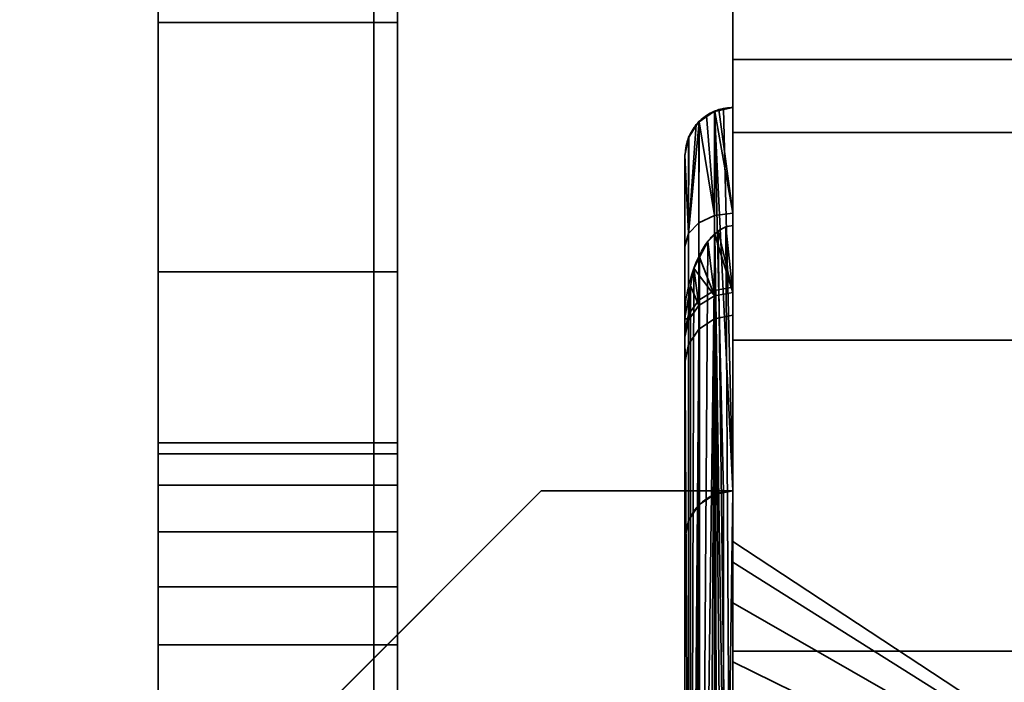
# Model space of a CAD drawing. Header units: millimetres. Extents: x -625 to 3625, y -115 to 71.
# Tile 26 of 194: x -416.45 to -406.17, y -25.5 to -18.58. Entities that reach past the tile are written whole.
import ezdxf

# ---------------------------------------------------------------- set-up
doc = ezdxf.new("R2010")
doc.units = ezdxf.units.MM
doc.layers.add('151', color=7, linetype='Continuous', true_color=0xffffff)

# ---------------------------------------------------------------- blocks, each defined once
blk = doc.blocks.new('UG_SURFACE_001')
at = {"layer": '151', "color": 252, "linetype": 'Continuous', "lineweight": 35}
for points in [[(625, -31, 2235), (625, 69, 2235), (-625, 69, 2235), (-625, -31, 2235)], [(-475, -31, 2085), (-475, 69, 2085), (475, 69, 2085), (475, -31, 2085)]]:
    blk.add_3dface(points, dxfattribs=at)
blk = doc.blocks.new('UG_SURFACE_008')
at = {"layer": '151', "color": 252, "linetype": 'Continuous', "lineweight": 35}
for points in [[(-406, -19, 1192), (-406, -19, 977), (-409, -19, 977), (-409, -19, 1092.25)], [(-409, -19, 1092.25), (-409, -19, 1192), (-406, -19, 1192)], [(-409, -19, 977), (-406, -19, 977), (-406, -19.761, 973.173), (-409, -19.761, 973.173)], [(-409, -19.761, 1195.827), (-406, -19.761, 1195.827), (-406, -19, 1192), (-409, -19, 1192)], [(-409, -26.784, 1009.654), (-409, -19, 977), (-409, -24.027, 980.523), (-409, -24.67, 982.5)], [(-409, -19, 977), (-409, -24.245, 978.455), (-409, -24.027, 980.523)], [(-409, -26.75, 1032), (-409, -19, 977), (-409, -25.527, 1013.523)], [(-409, -19, 977), (-409, -26.784, 1009.654), (-409, -25.745, 1011.455)], [(-409, -25.284, 976.654), (-409, -24.245, 978.455), (-409, -19, 977), (-409, -19.761, 973.173)], [(-409, -25.745, 1011.455), (-409, -25.527, 1013.523), (-409, -19, 977)], [(-409, -35.25, 1092.25), (-409, -19, 1092.25), (-409, -26.75, 1067), (-409, -35, 1067)], [(-409, -19.761, 1195.827), (-409, -19, 1192), (-409, -24.027, 1189.523), (-409, -24.67, 1191.5)], [(-409, -19, 1192), (-409, -32.5, 1148.5), (-409, -25.284, 1185.654), (-409, -24.245, 1187.455)], [(-409, -24.245, 1187.455), (-409, -24.027, 1189.523), (-409, -19, 1192)], [(-409, -19, 1192), (-409, -23.5, 1145), (-409, -32.5, 1145), (-409, -32.5, 1148.5)], [(-409, -19, 1192), (-409, -19, 1092.25), (-409, -23.5, 1121), (-409, -23.5, 1145)], [(-409, -19, 1092.25), (-409, -35.25, 1092.25), (-409, -35.25, 1117.5), (-409, -32.5, 1117.5)], [(-409, -32.5, 1117.5), (-409, -32.5, 1121), (-409, -23.5, 1121), (-409, -19, 1092.25)], [(-409, -26.75, 1032), (-409, -26.75, 1067), (-409, -19, 1092.25), (-409, -19, 977)], [(-409, -19.761, 973.173), (-406, -19.761, 973.173), (-406, -21.929, 969.929), (-409, -21.929, 969.929)], [(-409, -21.929, 1199.071), (-406, -21.929, 1199.071), (-406, -19.761, 1195.827), (-409, -19.761, 1195.827)], [(-409, -26.966, 975.432), (-409, -25.284, 976.654), (-409, -19.761, 973.173), (-409, -21.929, 969.929)], [(-409, -21.929, 1199.071), (-409, -19.761, 1195.827), (-409, -24.67, 1191.5), (-409, -26.061, 1193.045)], [(-409, -21.929, 969.929), (-406, -21.929, 969.929), (-406, -25.173, 967.761), (-409, -25.173, 967.761)], [(-409, -25.173, 1201.239), (-406, -25.173, 1201.239), (-406, -21.929, 1199.071), (-409, -21.929, 1199.071)], [(-409, -21.929, 969.929), (-409, -25.173, 967.761), (-409, -26.966, 975.432)], [(-409, -25.173, 1201.239), (-409, -21.929, 1199.071), (-409, -26.061, 1193.045), (-409, -27.96, 1193.891)], [(-420, -32.5, 1121), (-411, -23.5, 1121), (-409, -23.5, 1121), (-409, -32.5, 1121)], [(-411, -23.5, 1145), (-420, -32.5, 1145), (-409, -32.5, 1145), (-409, -23.5, 1145)], [(-420, -32.5, 1145), (-411, -23.5, 1145), (-411, -23.5, 1121), (-420, -32.5, 1121)], [(-411, -23.5, 1121), (-411, -23.5, 1145), (-409, -23.5, 1145), (-409, -23.5, 1121)], [(-406, -26.133, 1188.069), (-406, -26.002, 1189.315), (-409, -24.027, 1189.523), (-409, -24.245, 1187.455)], [(-406, -26.002, 1189.315), (-406, -26.39, 1190.507), (-409, -24.67, 1191.5), (-409, -24.027, 1189.523)], [(-406, -26.133, 979.069), (-406, -26.002, 980.315), (-409, -24.027, 980.523), (-409, -24.245, 978.455)], [(-406, -26.002, 980.315), (-406, -26.39, 981.507), (-409, -24.67, 982.5), (-409, -24.027, 980.523)], [(-406, -26.76, 1186.983), (-406, -26.133, 1188.069), (-409, -24.245, 1187.455), (-409, -25.284, 1185.654)], [(-406, -26.76, 977.983), (-406, -26.133, 979.069), (-409, -24.245, 978.455), (-409, -25.284, 976.654)], [(-406, -26.39, 1190.507), (-406, -27.228, 1191.439), (-409, -26.061, 1193.045), (-409, -24.67, 1191.5)], [(-406, -26.39, 981.507), (-406, -27.228, 982.439), (-409, -26.061, 984.045), (-409, -24.67, 982.5)], [(-409, -24.67, 982.5), (-409, -26.061, 984.045), (-409, -26.784, 1009.654)], [(-409, -25.173, 967.761), (-406, -25.173, 967.761), (-406, -29, 967), (-409, -29, 967)], [(-409, -29, 1202), (-406, -29, 1202), (-406, -25.173, 1201.239), (-409, -25.173, 1201.239)], [(-409, -25.173, 967.761), (-409, -29, 967), (-409, -29, 975), (-409, -26.966, 975.432)], [(-409, -27.96, 1193.891), (-409, -29, 1194), (-409, -29, 1202), (-409, -25.173, 1201.239)], [(-406, -27.774, 1186.246), (-406, -26.76, 1186.983), (-409, -25.284, 1185.654), (-409, -26.966, 1184.432)], [(-406, -27.774, 977.246), (-406, -26.76, 977.983), (-409, -25.284, 976.654), (-409, -26.966, 975.432)], [(-409, -26.966, 1184.432), (-409, -25.284, 1185.654), (-409, -32.5, 1148.5)]]:
    blk.add_3dface(points, dxfattribs=at)
blk = doc.blocks.new('UG_SURFACE_009')
at = {"layer": '151', "color": 43, "linetype": 'Continuous', "lineweight": 35}
for points in [[(-409, -49, 2017), (409, -49, 2017), (409, 0, 2017), (-409, 0, 2017)], [(-409, -23.5, 1121), (-409, 0, 2017), (-409, -20.732, 30.5)], [(-409, -23.5, 1121), (-409, -23.5, 1145), (-409, 0, 2017)], [(-409, -23.5, 1145), (-409, -32.5, 1145), (-409, -32.5, 1148.5), (-409, 0, 2017)], [(-409, 0, 2017), (-409, 0, 2), (-409, -19.5, 23.5), (-409, -19.5, 24.884)], [(-409, -49, 2017), (-409, 0, 2017), (-409, -32.5, 1148.5), (-409, -35.5, 1148.5)], [(-409, -20.732, 30.5), (-409, 0, 2017), (-409, -19.5, 24.884)], [(-409, -19.5, 23.5), (-409, 0, 2), (-409, -2), (-409, -23.5, 12.5)], [(-409, -47), (-409, -2), (409, -2), (409, -47)], [(-409, -2), (-409, -47), (-409, -30.5, 12.5), (-409, -23.5, 12.5)], [(-409.191, -19.538, 23.538), (-409.098, -19.51, 23.51), (-409, -23.5, 23.5)], [(-409, -19.5, 23.5), (-409.189, -19.542, 24.856), (-409.145, -19.522, 24.87)], [(-409.189, -19.542, 24.856), (-409, -19.5, 23.5), (-409.098, -19.51, 23.51)], [(-409, -20.602, 25.606), (-409.145, -19.522, 24.87), (-409.189, -19.542, 24.856)], [(-409, -20.602, 25.606), (-409, -19.5, 24.884), (-409.145, -19.522, 24.87)], [(-409.145, -19.522, 24.87), (-409, -19.5, 24.884), (-409, -19.5, 23.5)], [(-409.098, -19.51, 23.51), (-409, -19.5, 23.5), (-409, -23.5, 23.5)], [(-409, -21.43, 29.383), (-409, -19.5, 24.884), (-409, -20.602, 25.606)], [(-409, -23.5, 12.5), (-409, -23.5, 23.5), (-409, -19.5, 23.5)], [(-409, -21.43, 29.383), (-409, -20.732, 30.5), (-409, -19.5, 24.884)], [(-409.191, -19.538, 23.538), (-409.191, -23.538, 23.538), (-409.354, -23.646, 23.646), (-409.354, -19.646, 23.646)], [(-409.191, -19.538, 23.538), (-409.351, -19.65, 24.785), (-409.274, -19.582, 24.83)], [(-409.191, -20.628, 25.579), (-409.274, -19.582, 24.83), (-409.351, -19.65, 24.785)], [(-409.274, -19.582, 24.83), (-409.189, -19.542, 24.856), (-409.191, -19.538, 23.538)], [(-409.191, -20.628, 25.579), (-409.189, -19.542, 24.856), (-409.274, -19.582, 24.83)], [(-409, -23.5, 23.5), (-409.098, -23.51, 23.51), (-409.191, -19.538, 23.538)], [(-409.098, -23.51, 23.51), (-409.191, -23.538, 23.538), (-409.191, -19.538, 23.538)], [(-409.191, -20.628, 25.579), (-409.189, -19.542, 24.856), (-409.189, -19.542, 24.856)], [(-409.189, -19.542, 24.856), (-409.191, -20.628, 25.579), (-409, -20.602, 25.606)], [(-409.354, -19.646, 23.646), (-409.354, -23.646, 23.646), (-409.462, -23.809, 23.809), (-409.462, -19.809, 23.809)], [(-409.462, -20.816, 25.384), (-409.351, -19.65, 24.785), (-409.382, -19.677, 24.767)], [(-409.351, -19.65, 24.785), (-409.462, -20.816, 25.384), (-409.354, -20.703, 25.501)], [(-409.382, -19.677, 24.767), (-409.461, -19.809, 24.683), (-409.462, -20.816, 25.384)], [(-409.354, -19.646, 23.646), (-409.461, -19.809, 24.683), (-409.382, -19.677, 24.767)], [(-409.382, -19.677, 24.767), (-409.351, -19.65, 24.785), (-409.354, -19.646, 23.646)], [(-409.354, -20.703, 25.501), (-409.351, -19.65, 24.785), (-409.351, -19.65, 24.785)], [(-409.351, -19.65, 24.785), (-409.354, -20.703, 25.501), (-409.191, -20.628, 25.579)], [(-409.462, -19.809, 23.809), (-409.5, -19.996, 24.567), (-409.464, -19.815, 24.68)], [(-409.5, -19.996, 24.567), (-409.462, -19.809, 23.809), (-409.5, -20, 24)], [(-409.462, -19.809, 23.809), (-409.462, -23.809, 23.809), (-409.5, -24, 24), (-409.5, -20, 24)], [(-409.464, -19.815, 24.68), (-409.5, -19.996, 24.567), (-409.462, -20.816, 25.384)], [(-409.462, -20.816, 25.384), (-409.461, -19.809, 24.683), (-409.464, -19.815, 24.68)], [(-409.464, -19.815, 24.68), (-409.461, -19.809, 24.683), (-409.462, -19.809, 23.809)], [(-409.462, -20.816, 25.384), (-409.461, -19.809, 24.683), (-409.461, -19.809, 24.683)], [(-409.462, -20.816, 25.384), (-409.5, -19.996, 24.567), (-409.5, -20, 24.565)], [(-409.5, -20, 24), (-409.5, -20, 24.565), (-409.5, -19.996, 24.567)], [(-409.5, -20, 24.565), (-409.5, -20.949, 25.247), (-409.462, -20.816, 25.384)], [(-409.5, -20.949, 25.247), (-409.5, -20, 24.565), (-409.5, -20, 24), (-409.5, -24, 24)], [(-409.354, -20.703, 25.501), (-409.354, -21.509, 26.663), (-409.191, -21.41, 26.706), (-409.191, -20.628, 25.579)], [(-409.191, -20.628, 25.579), (-409.191, -21.41, 26.706), (-409, -21.375, 26.721), (-409, -20.602, 25.606)], [(-409, -20.602, 25.606), (-409, -21.375, 26.721), (-409, -21.666, 28.047), (-409, -21.43, 29.383)], [(-409.462, -20.816, 25.384), (-409.462, -21.658, 26.598), (-409.354, -21.509, 26.663), (-409.354, -20.703, 25.501)], [(-409, -21.43, 29.383), (-409.155, -20.788, 30.475), (-409.074, -20.745, 30.495)], [(-409.074, -20.745, 30.495), (-409.155, -20.788, 30.475), (-409, -33.268, 30.5)], [(-409.074, -20.745, 30.495), (-409, -20.732, 30.5), (-409, -21.43, 29.383)], [(-409, -33.268, 30.5), (-409, -20.732, 30.5), (-409.074, -20.745, 30.495)], [(-409, -20.732, 30.5), (-409, -26.75, 1032), (-409, -23.5, 1121)], [(-409, -20.732, 30.5), (-409, -35, 1032), (-409, -26.75, 1032)], [(-409, -35, 1032), (-409, -20.732, 30.5), (-409, -33.268, 30.5)], [(-409.5, -20.949, 25.247), (-409.5, -21.833, 26.521), (-409.462, -21.658, 26.598), (-409.462, -20.816, 25.384)], [(-409.19, -20.824, 30.459), (-409.346, -32.941, 30.347), (-409.263, -33.102, 30.425)], [(-409.346, -32.941, 30.347), (-409.19, -20.824, 30.459), (-409.263, -20.898, 30.425)], [(-409.263, -20.898, 30.425), (-409.19, -20.824, 30.459), (-409.191, -21.466, 29.397)], [(-409.263, -33.102, 30.425), (-409.19, -33.176, 30.459), (-409.19, -20.824, 30.459)], [(-409, -21.43, 29.383), (-409.191, -21.466, 29.397), (-409.19, -20.824, 30.459)], [(-409.19, -20.824, 30.459), (-409.19, -20.824, 30.459), (-409.191, -21.466, 29.397)], [(-409.19, -20.824, 30.459), (-409.155, -20.788, 30.475), (-409, -21.43, 29.383)], [(-409.155, -20.788, 30.475), (-409.19, -20.824, 30.459), (-409, -33.268, 30.5)], [(-409.19, -20.824, 30.459), (-409.155, -33.212, 30.475), (-409.074, -33.255, 30.495)], [(-409.19, -20.824, 30.459), (-409.19, -33.176, 30.459), (-409.155, -33.212, 30.475)], [(-409.074, -33.255, 30.495), (-409, -33.268, 30.5), (-409.19, -20.824, 30.459)], [(-409.5, -24, 24), (-409.5, -30, 24), (-409.5, -21.833, 26.521), (-409.5, -20.949, 25.247)], [(-409.191, -21.466, 29.397), (-409.347, -21.06, 30.347), (-409.263, -20.898, 30.425)], [(-409.263, -20.898, 30.425), (-409.347, -21.06, 30.347), (-409.347, -32.94, 30.347), (-409.346, -32.941, 30.347)], [(-409.347, -21.06, 30.347), (-409.441, -32.638, 30.186), (-409.407, -32.825, 30.29)], [(-409.441, -32.638, 30.186), (-409.347, -21.06, 30.347), (-409.407, -21.175, 30.29)], [(-409.407, -21.175, 30.29), (-409.347, -21.06, 30.347), (-409.191, -21.466, 29.397)], [(-409.407, -32.825, 30.29), (-409.347, -32.94, 30.347), (-409.347, -21.06, 30.347)], [(-409.441, -21.362, 30.186), (-409.407, -21.175, 30.29), (-409.354, -21.567, 29.436)], [(-409.407, -21.175, 30.29), (-409.441, -21.362, 30.186), (-409.441, -32.638, 30.186)], [(-409.191, -21.466, 29.397), (-409.354, -21.567, 29.436), (-409.407, -21.175, 30.29)], [(-409.5, -21.693, 30.002), (-409.441, -21.366, 30.184), (-409.462, -21.718, 29.494)], [(-409.441, -32.634, 30.184), (-409.441, -21.366, 30.184), (-409.5, -21.693, 30.002)], [(-409.354, -21.567, 29.436), (-409.462, -21.718, 29.494), (-409.441, -21.362, 30.186)], [(-409.441, -21.366, 30.184), (-409.441, -21.362, 30.186), (-409.462, -21.718, 29.494)], [(-409.441, -21.362, 30.186), (-409.441, -21.366, 30.184), (-409.441, -32.634, 30.184), (-409.441, -32.638, 30.186)], [(-409.191, -21.41, 26.706), (-409.191, -21.704, 28.046), (-409, -21.666, 28.047), (-409, -21.375, 26.721)], [(-409.354, -21.509, 26.663), (-409.354, -21.812, 28.044), (-409.191, -21.704, 28.046), (-409.191, -21.41, 26.706)], [(-409.354, -21.812, 28.044), (-409.354, -21.567, 29.436), (-409.191, -21.466, 29.397), (-409.191, -21.704, 28.046)], [(-409.191, -21.704, 28.046), (-409.191, -21.466, 29.397), (-409, -21.43, 29.383), (-409, -21.666, 28.047)], [(-409.462, -21.658, 26.598), (-409.462, -21.974, 28.04), (-409.354, -21.812, 28.044), (-409.354, -21.509, 26.663)], [(-409.462, -21.974, 28.04), (-409.462, -21.718, 29.494), (-409.354, -21.567, 29.436), (-409.354, -21.812, 28.044)], [(-409.5, -21.833, 26.521), (-409.5, -22.165, 28.036), (-409.462, -21.974, 28.04), (-409.462, -21.658, 26.598)], [(-409.5, -21.697, 30), (-409.5, -21.693, 30.002), (-409.462, -21.718, 29.494)], [(-409.5, -21.693, 30.002), (-409.5, -21.697, 30), (-409.5, -32.303, 30), (-409.5, -32.307, 30.002)], [(-409.5, -32.307, 30.002), (-409.441, -32.634, 30.184), (-409.5, -21.693, 30.002)], [(-409.462, -21.718, 29.494), (-409.5, -21.897, 29.563), (-409.5, -21.697, 30)], [(-409.5, -30, 24), (-409.5, -21.697, 30), (-409.5, -21.897, 29.563)], [(-409.5, -21.697, 30), (-409.5, -31.835, 28.036), (-409.5, -32.103, 29.563)], [(-409.5, -21.697, 30), (-409.5, -30, 24), (-409.5, -32.167, 26.521), (-409.5, -31.835, 28.036)], [(-409.5, -32.103, 29.563), (-409.5, -32.303, 30), (-409.5, -21.697, 30)], [(-409.5, -22.165, 28.036), (-409.5, -21.897, 29.563), (-409.462, -21.718, 29.494), (-409.462, -21.974, 28.04)], [(-409.5, -22.165, 28.036), (-409.5, -21.833, 26.521), (-409.5, -30, 24)], [(-409.5, -21.897, 29.563), (-409.5, -22.165, 28.036), (-409.5, -30, 24)], [(-420, -32.5, 1121), (-411, -23.5, 1121), (-409, -23.5, 1121), (-409, -32.5, 1121)], [(-411, -23.5, 1145), (-420, -32.5, 1145), (-409, -32.5, 1145), (-409, -23.5, 1145)], [(-420, -32.5, 1145), (-411, -23.5, 1145), (-411, -23.5, 1121), (-420, -32.5, 1121)], [(-411, -23.5, 1121), (-411, -23.5, 1145), (-409, -23.5, 1145), (-409, -23.5, 1121)], [(-409.191, -23.538, 23.538), (-409.191, -23.538, 12.538), (-409.354, -23.646, 12.646), (-409.354, -23.646, 23.646)], [(-409.191, -23.538, 12.538), (-409.191, -30.462, 12.538), (-409.354, -30.354, 12.646), (-409.354, -23.646, 12.646)], [(-409, -23.5, 23.5), (-409.098, -23.51, 12.51), (-409.191, -23.538, 12.538)], [(-409.191, -23.538, 12.538), (-409.098, -23.51, 23.51), (-409, -23.5, 23.5)], [(-409.191, -23.538, 12.538), (-409.191, -23.538, 23.538), (-409.098, -23.51, 23.51)], [(-409.098, -30.49, 12.51), (-409.191, -30.462, 12.538), (-409.191, -23.538, 12.538), (-409.098, -23.51, 12.51)], [(-409, -23.5, 23.5), (-409, -23.5, 12.5), (-409.098, -23.51, 12.51)], [(-409, -23.5, 12.5), (-409, -30.5, 12.5), (-409.098, -30.49, 12.51)], [(-409.098, -23.51, 12.51), (-409, -23.5, 12.5), (-409.098, -30.49, 12.51)], [(-409, -26.75, 1032), (-409, -26.75, 1067), (-409, -23.5, 1121)], [(-409, -32.5, 1117.5), (-409, -32.5, 1121), (-409, -23.5, 1121), (-409, -26.75, 1067)], [(-409.354, -23.646, 23.646), (-409.354, -23.646, 12.646), (-409.462, -23.809, 12.809), (-409.462, -23.809, 23.809)], [(-409.354, -23.646, 12.646), (-409.354, -30.354, 12.646), (-409.462, -30.191, 12.809), (-409.462, -23.809, 12.809)], [(-409.462, -23.809, 23.809), (-409.462, -23.809, 12.809), (-409.5, -24, 13), (-409.5, -24, 24)], [(-409.462, -23.809, 12.809), (-409.462, -30.191, 12.809), (-409.5, -30, 13), (-409.5, -24, 13)], [(-409.5, -24, 24), (-409.5, -24, 13), (-409.5, -30, 13), (-409.5, -30, 24)]]:
    blk.add_3dface(points, dxfattribs=at)
blk = doc.blocks.new('UG_SURFACE_021')
at = {"layer": '151', "color": 14, "linetype": 'Continuous', "lineweight": 35}
for points in [[(456.3, -34.75, 2064.8), (456.3, -5.75, 2064.8), (-456.3, -5.75, 2064.8), (-456.3, -34.75, 2064.8)], [(452.25, -8.5, 2060.75), (452.25, -46.75, 2060.75), (-452.25, -46.75, 2060.75), (-452.25, -8.5, 2060.75)]]:
    blk.add_3dface(points, dxfattribs=at)
blk = doc.blocks.new('UG_SURFACE_022')
at = {"layer": '151', "color": 7, "linetype": 'Continuous', "lineweight": 35}
for points in [[(-452.25, -8.75, 2060.75), (-452.25, -46.75, 2060.75), (452.25, -46.75, 2060.75), (452.25, -8.75, 2060.75)], [(452, -8.75, 2060.5), (452, -46.75, 2060.5), (-452, -46.75, 2060.5), (-452, -8.75, 2060.5)]]:
    blk.add_3dface(points, dxfattribs=at)
blk = doc.blocks.new('UG_SURFACE_027')
at = {"layer": '151', "color": 7, "linetype": 'Continuous', "lineweight": 35}
for points in [[(-412.75, 2.75, -5), (-412.75, -44.75, -5), (-412.75, -44.75, 2021.25), (-412.75, 2.75, 2021.25)], [(-412.75, -44.75, -5), (-412.75, 2.75, -5), (-412.5, 2.75, -5), (-412.5, -44.75, -5)], [(-412.5, -44.75, 2021), (-412.5, 2.75, 2021), (-412.75, 2.75, 2021.25), (-412.75, -44.75, 2021.25)], [(-412.5, 2.75, 2021), (-412.5, -44.75, 2021), (-412.5, -44.75, -5), (-412.5, 2.75, -5)]]:
    blk.add_3dface(points, dxfattribs=at)
blk = doc.blocks.new('UG_SURFACE_028')
at = {"layer": '151', "color": 31, "linetype": 'Continuous', "lineweight": 35}
for points in [[(-451.75, -44.75, -5), (-451.75, -3.75, -5), (-412.75, 3.25, -5), (-412.75, -44.75, -5)], [(-412.75, -44.75, 2021.25), (-412.75, 3.25, 2021.25), (-451.75, -3.75, 2060.25)], [(-412.75, 3.25, 2021.25), (-412.75, -44.75, 2021.25), (-412.75, -44.75, -5), (-412.75, 3.25, -5)], [(-451.75, -3.75, 2060.25), (-412.924, -46.055, 2021.424), (-412.923, -46.054, 2021.423), (-412.75, -44.75, 2021.25)], [(-413.539, -47.41, 2022.039), (-451.75, -3.75, 2060.25), (-451.75, -44.75, 2060.25), (-451.702, -45.05, 2060.202)], [(-451.75, -3.75, 2060.25), (-413.539, -47.41, 2022.039), (-412.924, -46.055, 2021.424)]]:
    blk.add_3dface(points, dxfattribs=at)
blk = doc.blocks.new('UG_SURFACE_030')
at = {"layer": '151', "color": 31, "linetype": 'Continuous', "lineweight": 35}
for points in [[(460.75, -34.75, 2069.25), (460.75, 50.25, 2069.25), (-460.75, 50.25, 2069.25), (-460.75, -34.75, 2069.25)], [(-451.75, -44.75, 2060.25), (-451.75, -3.75, 2060.25), (-412.75, 3.25, 2021.25), (-412.75, -44.75, 2021.25)], [(412.75, 3.25, 2021.25), (412.75, -44.75, 2021.25), (-412.75, -44.75, 2021.25), (-412.75, 3.25, 2021.25)], [(456.25, -3.75, 2064.75), (456.25, -34.75, 2064.75), (-456.25, -34.75, 2064.75), (-456.25, -3.75, 2064.75)], [(451.75, -44.75, 2060.25), (451.75, -3.75, 2060.25), (-451.75, -3.75, 2060.25), (-451.75, -44.75, 2060.25)]]:
    blk.add_3dface(points, dxfattribs=at)
blk = doc.blocks.new('UG_SURFACE_032')
at = {"layer": '151', "color": 7, "linetype": 'Continuous', "lineweight": 35}
for points in [[(-412.75, 2.75, 2021.25), (-412.75, -44.75, 2021.25), (412.75, -44.75, 2021.25), (412.75, 2.75, 2021.25)], [(-412.75, -44.75, 2021.25), (-412.75, 2.75, 2021.25), (-412.5, 2.75, 2021), (-412.5, -44.75, 2021)], [(412.5, 2.75, 2021), (412.5, -44.75, 2021), (-412.5, -44.75, 2021), (-412.5, 2.75, 2021)]]:
    blk.add_3dface(points, dxfattribs=at)
blk = doc.blocks.new('UG_SURFACE_052')
at = {"layer": '151', "color": 252, "linetype": 'Continuous', "lineweight": 35}
for points in [[(-415, -17.7, 1097.425), (-415, -23.114, 1103.026), (-415, -23, 1103.6)], [(-415, -23, 1103.6), (-415, -23, 1151.9), (-415, -17.7, 1164.5), (-415, -17.7, 1097.425)], [(-415, -17.7, 1097.425), (-415, -23.926, 1102.214), (-415, -23.439, 1102.539)], [(-415, -17.7, 1097.425), (-415, -34.3, 1097.425), (-415, -34.3, 1102.1), (-415, -24.5, 1102.1)], [(-415, -23, 1151.9), (-415, -23.114, 1152.474), (-415, -17.7, 1164.5)], [(-415, -24.5, 1102.1), (-415, -23.926, 1102.214), (-415, -17.7, 1097.425)], [(-415, -23.439, 1102.539), (-415, -23.114, 1103.026), (-415, -17.7, 1097.425)], [(-415, -18.613, 1169.092), (-415, -17.7, 1164.5), (-415, -27.612, 1165.265), (-415, -27.71, 1166.195)], [(-415, -23.114, 1152.474), (-415, -28.527, 1163.68), (-415, -27.901, 1164.375), (-415, -17.7, 1164.5)], [(-415, -27.901, 1164.375), (-415, -27.612, 1165.265), (-415, -17.7, 1164.5)], [(-415, -17.7, 1097.425), (-415, -17.7, 1016), (-415, -23, 1029.1), (-415, -23, 1077.4)], [(-415, -17.7, 1016), (-415, -23.114, 1028.526), (-415, -23, 1029.1)], [(-415, -23, 1077.4), (-415, -23.114, 1077.974), (-415, -17.7, 1097.425)], [(-415, -17.7, 1016), (-415, -27.71, 1016.195), (-415, -28.178, 1017.006), (-415, -23.114, 1028.526)], [(-415, -23.114, 1077.974), (-415, -27.901, 1089.375), (-415, -27.612, 1090.265), (-415, -17.7, 1097.425)], [(-415, -17.7, 1097.425), (-415, -27.71, 1091.195), (-415, -28.178, 1092.005)], [(-415, -28.178, 1092.005), (-415, -28.935, 1092.556), (-415, -17.7, 1097.425)], [(-415, -17.7, 1097.425), (-415, -27.612, 1090.265), (-415, -27.71, 1091.195)], [(-415, -17.7, 1016), (-415, -27.612, 1015.265), (-415, -27.71, 1016.195)], [(-415, -27.901, 1014.375), (-415, -27.612, 1015.265), (-415, -17.7, 1016), (-415, -18.613, 1011.408)], [(-415, -28.935, 1092.556), (-415, -29.85, 1092.75), (-415, -34.3, 1097.425), (-415, -17.7, 1097.425)], [(-412.5, -18.613, 1011.408), (-415, -18.613, 1011.408), (-415, -17.7, 1016), (-412.5, -17.7, 1016)], [(-412.5, -17.7, 1164.5), (-415, -17.7, 1164.5), (-415, -18.613, 1169.092), (-412.5, -18.613, 1169.092)], [(-412.5, -17.7, 1164.5), (-412.5, -26.046, 1164.264), (-412.5, -26.877, 1162.823), (-412.5, -23.114, 1152.474)], [(-412.5, -23.114, 1152.474), (-412.5, -23, 1151.9), (-412.5, -17.7, 1164.5)], [(-412.5, -23, 1151.9), (-412.5, -23, 1103.6), (-412.5, -17.7, 1098.3), (-412.5, -17.7, 1164.5)], [(-412.5, -17.7, 1098.3), (-412.5, -23.926, 1102.214), (-412.5, -24.5, 1102.1)], [(-412.5, -23, 1103.6), (-412.5, -23.114, 1103.026), (-412.5, -17.7, 1098.3)], [(-412.5, -24.5, 1102.1), (-412.5, -35, 1102.1), (-412.5, -35.175, 1098.3), (-412.5, -17.7, 1098.3)], [(-412.5, -23.114, 1103.026), (-412.5, -23.439, 1102.539), (-412.5, -17.7, 1098.3)], [(-412.5, -25.872, 1165.918), (-412.5, -17.7, 1164.5), (-412.5, -18.613, 1169.092)], [(-412.5, -23.439, 1102.539), (-412.5, -23.926, 1102.214), (-412.5, -17.7, 1098.3)], [(-412.5, -25.872, 1165.918), (-412.5, -26.046, 1164.264), (-412.5, -17.7, 1164.5)], [(-412.5, -17.7, 1016), (-412.5, -17.7, 1098.3), (-412.5, -23, 1077.4), (-412.5, -23, 1029.1)], [(-412.5, -17.7, 1098.3), (-412.5, -25.872, 1090.918), (-412.5, -26.046, 1089.264), (-412.5, -23.114, 1077.974)], [(-412.5, -23.114, 1077.974), (-412.5, -23, 1077.4), (-412.5, -17.7, 1098.3)], [(-412.5, -23, 1029.1), (-412.5, -23.114, 1028.526), (-412.5, -17.7, 1016)], [(-412.5, -23.114, 1028.526), (-412.5, -27.499, 1018.736), (-412.5, -26.386, 1017.5), (-412.5, -17.7, 1016)], [(-412.5, -17.7, 1098.3), (-412.5, -27.499, 1093.736), (-412.5, -26.386, 1092.5)], [(-412.5, -26.386, 1092.5), (-412.5, -25.872, 1090.918), (-412.5, -17.7, 1098.3)], [(-412.5, -26.386, 1017.5), (-412.5, -25.872, 1015.918), (-412.5, -17.7, 1016)], [(-412.5, -25.872, 1015.918), (-412.5, -26.046, 1014.264), (-412.5, -18.613, 1011.408), (-412.5, -17.7, 1016)], [(-412.5, -29.85, 1094.5), (-412.5, -29.018, 1094.413), (-412.5, -17.7, 1098.3), (-412.5, -35.175, 1098.3)], [(-412.5, -29.018, 1094.413), (-412.5, -27.499, 1093.736), (-412.5, -17.7, 1098.3)], [(-415, -21.215, 1172.985), (-415, -18.613, 1169.092), (-415, -27.71, 1166.195), (-415, -28.178, 1167.006)], [(-415, -18.613, 1011.408), (-415, -21.215, 1007.515), (-415, -28.527, 1013.68), (-415, -27.901, 1014.375)], [(-412.5, -21.215, 1007.515), (-415, -21.215, 1007.515), (-415, -18.613, 1011.408), (-412.5, -18.613, 1011.408)], [(-412.5, -18.613, 1169.092), (-415, -18.613, 1169.092), (-415, -21.215, 1172.985), (-412.5, -21.215, 1172.985)], [(-412.5, -18.613, 1169.092), (-412.5, -21.215, 1172.985), (-412.5, -26.386, 1167.5), (-412.5, -25.872, 1165.918)], [(-412.5, -21.215, 1007.515), (-412.5, -18.613, 1011.408), (-412.5, -26.046, 1014.264), (-412.5, -26.877, 1012.823)], [(-415, -28.178, 1167.006), (-415, -28.935, 1167.555), (-415, -25.108, 1175.587), (-415, -21.215, 1172.985)], [(-415, -29.382, 1013.299), (-415, -28.527, 1013.68), (-415, -21.215, 1007.515), (-415, -25.108, 1004.913)], [(-412.5, -25.108, 1004.913), (-415, -25.108, 1004.913), (-415, -21.215, 1007.515), (-412.5, -21.215, 1007.515)], [(-412.5, -21.215, 1172.985), (-415, -21.215, 1172.985), (-415, -25.108, 1175.587), (-412.5, -25.108, 1175.587)], [(-412.5, -21.215, 1172.985), (-412.5, -25.108, 1175.587), (-412.5, -27.499, 1168.736), (-412.5, -26.386, 1167.5)], [(-412.5, -25.108, 1004.913), (-412.5, -21.215, 1007.515), (-412.5, -26.877, 1012.823), (-412.5, -28.223, 1011.846)], [(-412.5, -23, 1029.1), (-415, -23, 1029.1), (-415, -23.114, 1028.526), (-412.5, -23.114, 1028.526)], [(-412.5, -23, 1029.1), (-412.5, -23, 1077.4), (-415, -23, 1077.4), (-415, -23, 1029.1)], [(-412.5, -23.114, 1077.974), (-415, -23.114, 1077.974), (-415, -23, 1077.4), (-412.5, -23, 1077.4)], [(-412.5, -23.114, 1152.474), (-415, -23.114, 1152.474), (-415, -23, 1151.9), (-412.5, -23, 1151.9)], [(-415, -23, 1103.6), (-412.5, -23, 1103.6), (-412.5, -23, 1151.9), (-415, -23, 1151.9)], [(-412.5, -23, 1103.6), (-415, -23, 1103.6), (-415, -23.114, 1103.026), (-412.5, -23.114, 1103.026)], [(-415, -28.527, 1163.68), (-415, -23.114, 1152.474), (-415, -23.439, 1152.961)], [(-415, -23.439, 1028.039), (-415, -23.114, 1028.526), (-415, -28.178, 1017.006)], [(-415, -23.114, 1077.974), (-415, -28.527, 1088.68), (-415, -27.901, 1089.375)], [(-415, -28.527, 1088.68), (-415, -23.114, 1077.974), (-415, -23.439, 1078.461)], [(-412.5, -23.114, 1028.526), (-415, -23.114, 1028.526), (-415, -23.439, 1028.039), (-412.5, -23.439, 1028.039)], [(-412.5, -23.439, 1078.461), (-415, -23.439, 1078.461), (-415, -23.114, 1077.974), (-412.5, -23.114, 1077.974)], [(-412.5, -23.439, 1152.961), (-415, -23.439, 1152.961), (-415, -23.114, 1152.474), (-412.5, -23.114, 1152.474)], [(-412.5, -23.114, 1103.026), (-415, -23.114, 1103.026), (-415, -23.439, 1102.539), (-412.5, -23.439, 1102.539)], [(-412.5, -23.439, 1152.961), (-412.5, -23.114, 1152.474), (-412.5, -26.877, 1162.823)], [(-412.5, -23.439, 1078.461), (-412.5, -23.114, 1077.974), (-412.5, -26.877, 1087.824)], [(-412.5, -23.114, 1077.974), (-412.5, -26.046, 1089.264), (-412.5, -26.877, 1087.824)], [(-412.5, -27.499, 1018.736), (-412.5, -23.114, 1028.526), (-412.5, -23.439, 1028.039)], [(-415, -23.439, 1152.961), (-415, -23.926, 1153.286), (-415, -28.527, 1163.68)], [(-415, -28.178, 1017.006), (-415, -23.926, 1027.714), (-415, -23.439, 1028.039)], [(-415, -23.439, 1078.461), (-415, -23.926, 1078.786), (-415, -28.527, 1088.68)], [(-412.5, -23.439, 1028.039), (-415, -23.439, 1028.039), (-415, -23.926, 1027.714), (-412.5, -23.926, 1027.714)], [(-412.5, -23.926, 1078.786), (-415, -23.926, 1078.786), (-415, -23.439, 1078.461), (-412.5, -23.439, 1078.461)], [(-412.5, -23.926, 1153.286), (-415, -23.926, 1153.286), (-415, -23.439, 1152.961), (-412.5, -23.439, 1152.961)], [(-412.5, -23.439, 1102.539), (-415, -23.439, 1102.539), (-415, -23.926, 1102.214), (-412.5, -23.926, 1102.214)], [(-412.5, -26.877, 1162.823), (-412.5, -23.926, 1153.286), (-412.5, -23.439, 1152.961)], [(-412.5, -26.877, 1087.824), (-412.5, -23.926, 1078.786), (-412.5, -23.439, 1078.461)], [(-412.5, -23.439, 1028.039), (-412.5, -23.926, 1027.714), (-412.5, -27.499, 1018.736)], [(-415, -29.382, 1163.299), (-415, -28.527, 1163.68), (-415, -23.926, 1153.286), (-415, -24.5, 1153.4)], [(-415, -28.178, 1017.006), (-415, -28.935, 1017.555), (-415, -24.5, 1027.6), (-415, -23.926, 1027.714)], [(-415, -29.382, 1088.299), (-415, -28.527, 1088.68), (-415, -23.926, 1078.786), (-415, -24.5, 1078.9)], [(-412.5, -23.926, 1027.714), (-415, -23.926, 1027.714), (-415, -24.5, 1027.6), (-412.5, -24.5, 1027.6)], [(-412.5, -24.5, 1078.9), (-415, -24.5, 1078.9), (-415, -23.926, 1078.786), (-412.5, -23.926, 1078.786)], [(-412.5, -24.5, 1153.4), (-415, -24.5, 1153.4), (-415, -23.926, 1153.286), (-412.5, -23.926, 1153.286)], [(-412.5, -23.926, 1102.214), (-415, -23.926, 1102.214), (-415, -24.5, 1102.1), (-412.5, -24.5, 1102.1)], [(-412.5, -26.877, 1162.823), (-412.5, -28.223, 1161.846), (-412.5, -24.5, 1153.4), (-412.5, -23.926, 1153.286)], [(-412.5, -26.877, 1087.824), (-412.5, -28.223, 1086.846), (-412.5, -24.5, 1078.9), (-412.5, -23.926, 1078.786)], [(-412.5, -29.018, 1019.413), (-412.5, -27.499, 1018.736), (-412.5, -23.926, 1027.714), (-412.5, -24.5, 1027.6)], [(-415, -29.85, 1163.25), (-415, -29.382, 1163.299), (-415, -24.5, 1153.4), (-415, -34.3, 1153.4)], [(-415, -28.935, 1017.555), (-415, -29.85, 1017.75), (-415, -24.5, 1027.6)], [(-415, -34.3, 1027.6), (-415, -24.5, 1027.6), (-415, -29.85, 1017.75), (-415, -30.765, 1017.555)], [(-415, -29.85, 1088.25), (-415, -29.382, 1088.299), (-415, -24.5, 1078.9), (-415, -34.3, 1078.9)], [(-412.5, -35, 1027.6), (-412.5, -24.5, 1027.6), (-415, -24.5, 1027.6), (-415, -34.3, 1027.6)], [(-415, -34.3, 1078.9), (-415, -24.5, 1078.9), (-412.5, -24.5, 1078.9), (-412.5, -35, 1078.9)], [(-415, -34.3, 1153.4), (-415, -24.5, 1153.4), (-412.5, -24.5, 1153.4), (-412.5, -35, 1153.4)], [(-412.5, -35, 1102.1), (-412.5, -24.5, 1102.1), (-415, -24.5, 1102.1), (-415, -34.3, 1102.1)], [(-412.5, -35, 1153.4), (-412.5, -24.5, 1153.4), (-412.5, -29.85, 1161.5), (-412.5, -31.477, 1161.846)], [(-412.5, -29.85, 1019.5), (-412.5, -29.018, 1019.413), (-412.5, -24.5, 1027.6), (-412.5, -35, 1027.6)], [(-412.5, -28.223, 1086.846), (-412.5, -29.85, 1086.5), (-412.5, -24.5, 1078.9)], [(-412.5, -35, 1078.9), (-412.5, -24.5, 1078.9), (-412.5, -29.85, 1086.5), (-412.5, -31.477, 1086.846)], [(-412.5, -28.223, 1161.846), (-412.5, -29.85, 1161.5), (-412.5, -24.5, 1153.4)], [(-415, -29.85, 1013.25), (-415, -29.382, 1013.299), (-415, -25.108, 1004.913), (-415, -29.7, 1004)], [(-415, -28.935, 1167.555), (-415, -29.85, 1167.75), (-415, -29.7, 1176.5), (-415, -25.108, 1175.587)], [(-412.5, -29.7, 1004), (-415, -29.7, 1004), (-415, -25.108, 1004.913), (-412.5, -25.108, 1004.913)], [(-412.5, -25.108, 1175.587), (-415, -25.108, 1175.587), (-415, -29.7, 1176.5), (-412.5, -29.7, 1176.5)], [(-412.5, -29.85, 1169.5), (-412.5, -29.018, 1169.413), (-412.5, -25.108, 1175.587), (-412.5, -29.7, 1176.5)], [(-412.5, -29.018, 1169.413), (-412.5, -27.499, 1168.736), (-412.5, -25.108, 1175.587)], [(-412.5, -29.7, 1004), (-412.5, -25.108, 1004.913), (-412.5, -28.223, 1011.846), (-412.5, -29.85, 1011.5)]]:
    blk.add_3dface(points, dxfattribs=at)

msp = doc.modelspace()

# ---------------------------------------------------------------- linework, layer by layer
at = {"layer": '151', "color": 252, "linetype": 'Continuous', "lineweight": -3, "true_color": 0x939598}
for p, q in [((-412.75, 3.25, -5), (-412.75, -44.75, -5)), ((-412.75, 3.25, 2021.25), (-412.75, -44.75, 2021.25)), ((-412.75, 3.25, 2021.25), (-412.75, -44.75, 2021.25)), ((-412.75, 2.75, 2021.25), (-412.75, -44.75, 2021.25)), ((-412.75, -44.75, 2021.25), (-412.75, 2.75, 2021.25)), ((-412.75, 2.75, -5), (-412.75, -44.75, -5)), ((-412.5, 2.75, 2021), (-412.5, -44.75, 2021)), ((-412.5, -44.75, 2021), (-412.5, 2.75, 2021)), ((-412.5, 2.75, -5), (-412.5, -44.75, -5)), ((-412.5, 2.75, 2021), (-412.5, -44.75, 2021)), ((-409, 0, 2017), (-409, -49, 2017)), ((-409, -2), (-409, -47)), ((-409, -19, 977), (-406, -19, 977)), ((-409, -19, 977), (-409, -19, 1192)), ((-409, -19, 1192), (-406, -19, 1192)), ((-409, -19.5, 23.5), (-409, -19.5, 24.884)), ((-409, -23.5, 23.5), (-409, -19.5, 23.5)), ((-409.5, -20, 24.565), (-409.5, -20, 24)), ((-409.5, -20, 24), (-409.5, -24, 24)), ((-409, -20.732, 30.5), (-409, -33.268, 30.5)), ((-409.5, -32.303, 30), (-409.5, -21.697, 30)), ((-412.5, -23, 1077.4), (-415, -23, 1077.4)), ((-415, -23, 1151.9), (-415, -23, 1103.6)), ((-415, -23, 1029.1), (-415, -23, 1077.4)), ((-412.5, -23, 1151.9), (-415, -23, 1151.9)), ((-412.5, -23, 1029.1), (-415, -23, 1029.1)), ((-412.5, -23, 1103.6), (-415, -23, 1103.6)), ((-412.5, -23, 1151.9), (-412.5, -23, 1103.6)), ((-412.5, -23, 1029.1), (-412.5, -23, 1077.4)), ((-411, -23.5, 1145), (-420, -32.5, 1145)), ((-420, -32.5, 1121), (-411, -23.5, 1121)), ((-411, -23.5, 1145), (-420, -32.5, 1145)), ((-420, -32.5, 1121), (-411, -23.5, 1121)), ((-411, -23.5, 1121), (-411, -23.5, 1145)), ((-411, -23.5, 1145), (-409, -23.5, 1145)), ((-411, -23.5, 1121), (-409, -23.5, 1121)), ((-411, -23.5, 1121), (-409, -23.5, 1121)), ((-411, -23.5, 1121), (-411, -23.5, 1145)), ((-411, -23.5, 1145), (-409, -23.5, 1145)), ((-409, -23.5, 1121), (-409, -32.5, 1121)), ((-409, -23.5, 1145), (-409, -23.5, 1121)), ((-409, -32.5, 1145), (-409, -23.5, 1145)), ((-409, -23.5, 12.5), (-409, -23.5, 23.5)), ((-409, -32.5, 1145), (-409, -23.5, 1145)), ((-409, -30.5, 12.5), (-409, -23.5, 12.5)), ((-409, -23.5, 1145), (-409, -23.5, 1121)), ((-409, -23.5, 1121), (-409, -32.5, 1121)), ((-409.5, -24, 13), (-409.5, -30, 13)), ((-409.5, -24, 24), (-409.5, -24, 13)), ((-415, -35, 1153.4), (-415, -24.5, 1153.4)), ((-415, -24.5, 1102.1), (-415, -35, 1102.1)), ((-412.5, -24.5, 1102.1), (-415, -24.5, 1102.1)), ((-412.5, -24.5, 1153.4), (-415, -24.5, 1153.4)), ((-415, -24.5, 1078.9), (-415, -35, 1078.9)), ((-412.5, -24.5, 1078.9), (-415, -24.5, 1078.9)), ((-412.5, -24.5, 1027.6), (-415, -24.5, 1027.6)), ((-415, -35, 1027.6), (-415, -24.5, 1027.6)), ((-412.5, -24.5, 1078.9), (-412.5, -35, 1078.9)), ((-412.5, -35, 1153.4), (-412.5, -24.5, 1153.4)), ((-412.5, -24.5, 1102.1), (-412.5, -35, 1102.1)), ((-412.5, -35, 1027.6), (-412.5, -24.5, 1027.6))]:
    msp.add_line(p, q, dxfattribs=at)
at = {"layer": '151', "color": 252, "linetype": 'Continuous', "lineweight": -3, "true_color": 0x939598, "extrusion": (1, 0, 0)}
for centre in [(-29, 1189, -409), (-29, 980, -409)]:
    msp.add_circle(centre, 5, dxfattribs=at)
for centre, radius, start, end in [((-29.7, 1164.5, -415), 12, 0, 90), ((-29.7, 1016, -415), 12, 270, 0), ((-29.7, 1164.5, -412.5), 12, 0, 90), ((-29.7, 1016, -412.5), 12, 270, 0), ((-29.7, 1016, -412.5), 12, 270, 0), ((-29, 1192, -409), 10, 0, 180), ((-29, 977, -409), 10, 180, 0), ((-18.166, 28.12, -409.5), 4, 151.9639, 242.7144), ((-24.5, 1029.1, -415), 1.5, 270, 0), ((-24.5, 1077.4, -415), 1.5, 0, 90), ((-24.5, 1029.1, -412.5), 1.5, 270, 0), ((-24.5, 1077.4, -412.5), 1.5, 0, 90)]:
    msp.add_arc(centre, radius, start, end, dxfattribs=at)
at = {"layer": '151', "color": 252, "linetype": 'Continuous', "lineweight": -3, "true_color": 0x939598, "extrusion": (-1, 0, 0)}
for centre, radius, start, end in [((18.166, 28.12, 409), 3.5, 292.3993, 42.8462), ((24.5, 1151.9, 415), 1.5, 90, 180), ((24.5, 1103.6, 415), 1.5, 180, 270), ((24.5, 1103.6, 412.5), 1.5, 180, 270), ((24.5, 1151.9, 412.5), 1.5, 90, 180)]:
    msp.add_arc(centre, radius, start, end, dxfattribs=at)
at = {"layer": '151', "color": 252, "linetype": 'Continuous', "lineweight": -3, "true_color": 0x939598, "extrusion": (0, 0.707107, 0.707107)}
for centre in [(-409, -20, 24), (-409, -24, 13), (-409, -24, 24)]:
    msp.add_ellipse(centre, major_axis=(0, -0.5, 0.5), ratio=0.707107, start_param=3.141593, end_param=4.712389, dxfattribs=at)
at = {"layer": '151', "color": 252, "linetype": 'Continuous', "lineweight": -3, "true_color": 0x939598}
for points, knots in [([(-409, -19.5, 24.884), (-409.049, -19.5, 24.884), (-409.099, -19.508, 24.879), (-409.192, -19.536, 24.86), (-409.235, -19.556, 24.846), (-409.315, -19.609, 24.812), (-409.352, -19.641, 24.791), (-409.417, -19.719, 24.74), (-409.445, -19.766, 24.71), (-409.487, -19.873, 24.643), (-409.499, -19.934, 24.605), (-409.5, -19.997, 24.567), (-409.5, -19.999, 24.566), (-409.5, -20, 24.565)], [0, 0, 0, 0, 0.172833, 0.172833, 0.344836, 0.344836, 0.528241, 0.528241, 0.741578, 0.741578, 0.994451, 0.994451, 1, 1, 1, 1]), ([(-409.5, -21.697, 30), (-409.5, -21.696, 30.001), (-409.5, -21.694, 30.002), (-409.499, -21.522, 30.105), (-409.469, -21.345, 30.203), (-409.372, -21.079, 30.339), (-409.327, -20.983, 30.386), (-409.232, -20.858, 30.444), (-409.197, -20.819, 30.462), (-409.131, -20.77, 30.483), (-409.103, -20.755, 30.49), (-409.05, -20.737, 30.498), (-409.025, -20.732, 30.5), (-409, -20.732, 30.5)], [0, 0, 0, 0, 0.0037, 0.0037, 0.475418, 0.475418, 0.742572, 0.742572, 0.868357, 0.868357, 0.941855, 0.941855, 1, 1, 1, 1])]:
    msp.add_open_spline(points, degree=3, knots=knots, dxfattribs=at)

# ---------------------------------------------------------------- block references
for name in ['UG_SURFACE_009', 'UG_SURFACE_001', 'UG_SURFACE_028', 'UG_SURFACE_030', 'UG_SURFACE_027', 'UG_SURFACE_032', 'UG_SURFACE_021', 'UG_SURFACE_022', 'UG_SURFACE_052', 'UG_SURFACE_008']:
    msp.add_blockref(name, (0, 0), dxfattribs=at)

doc.saveas('drawing.dxf')
